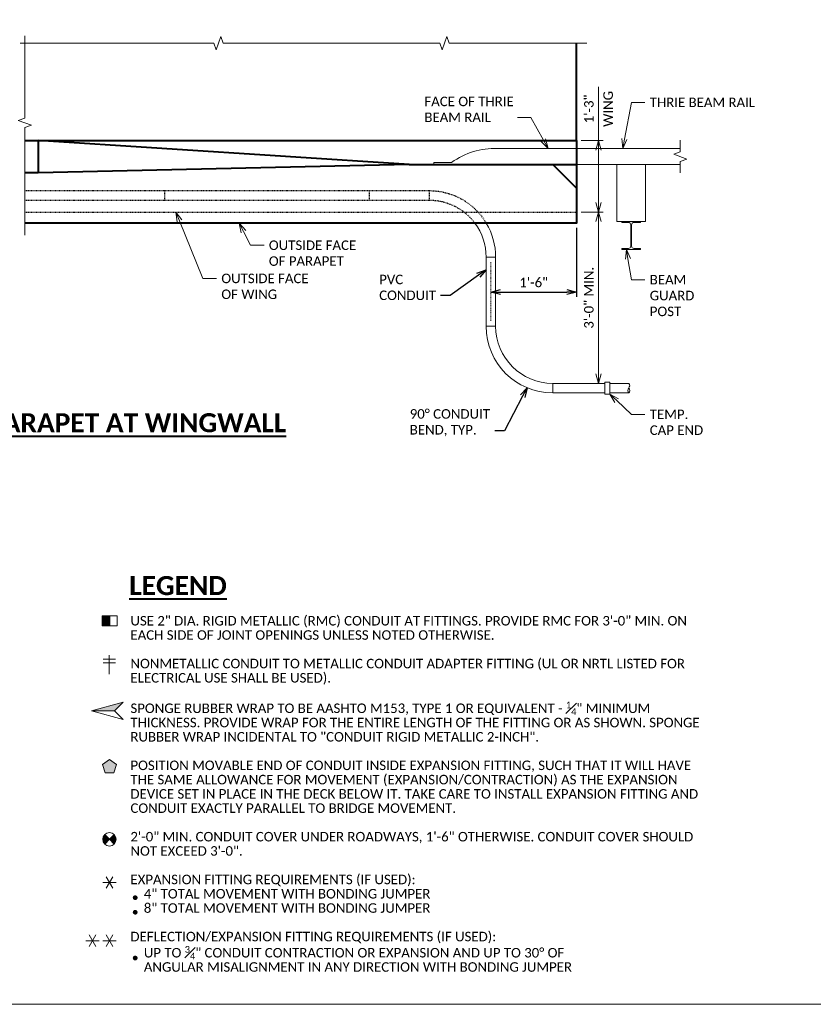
# Model space of a CAD drawing. Extents: x -1659 to 205, y -2368 to -1849.
# Tile 17 of 21: x -389 to -264, y -2368 to -2212. Entities that reach past the tile are written whole.
import ezdxf
from ezdxf import colors
from ezdxf.entities.mleader import LeaderData, LeaderLine
from ezdxf.math import Vec2, Vec3

# ---------------------------------------------------------------- set-up
doc = ezdxf.new("R2010")
doc.units = 0
doc.header["$MEASUREMENT"] = 0
doc.linetypes.add('Wisdot2', pattern=[0.125, 0.0625, -0.0625])
doc.linetypes.add('Wisdot4', pattern=[0.28125, 0.125, -0.0625, 0.03125, -0.0625])
for name, color, linetype, lineweight in [('B_ANNO_BREAK', 7, 'Continuous', 18), ('B_ANNO_DIM', 7, 'Continuous', 18), ('B_ANNO_SYMB', 7, 'Continuous', 18), ('B_ANNO_TEXT', 7, 'Continuous', 18), ('B_ANNO_TEXT_TITLE', 7, 'Continuous', 40), ('B_CNTR', 1, 'Wisdot4', 18), ('B_CONC_PPT', 12, 'Continuous', 40), ('B_CONC_WALL', 1, 'Continuous', 40), ('B_DETAIL', 7, 'Continuous', 18), ('B_DETAIL_HIDDEN', 7, 'Wisdot2', 25), ('B_STEEL', 92, 'Continuous', 18)]:
    doc.layers.add(name, color=color, linetype=linetype, lineweight=lineweight)
doc.layers.add('B_ANNO_NOPLOT', color=47, linetype='Continuous', lineweight=18, plot=False)
doc.styles.add('Annotative', font='calibri.ttf', dxfattribs={"height": 0.0625})
doc.styles.get("Standard").update_dxf_attribs({"font": 'calibri.ttf'})
doc.styles.add('Title', font='calibrib.ttf', dxfattribs={"height": 0.125})
doc.dimstyles.new('Annotative', dxfattribs={"dimscale": 0, "dimtxt": 0.0625, "dimasz": 0.0625, "dimexe": 0.03125, "dimexo": 0.03125, "dimgap": 0.03125, "dimtad": 1, "dimdec": 3, "dimzin": 3, "dimdsep": 46, "dimlunit": 4, "dimtxsty": 'Standard', "dimblk": 'OPEN30', "dimcen": 0.03125, "dimaunit": 1, "dimadec": 0, "dimazin": 3, "dimtfac": 0.75, "dimtdec": 3, "dimtofl": 0, "dimtmove": 0, "dimatfit": 3, "dimldrblk": 'OPEN30', "dimfxl": 1, "dimtfill": 1, "dimfrac": 1, "dimtolj": 1, "dimtzin": 0, "dimarcsym": 0})

# ---------------------------------------------------------------- blocks, each defined once
blk = doc.blocks.new('SYM13')
at = {"layer": 'B_ANNO_SYMB'}
blk.add_hatch(color=256, dxfattribs=at).paths.add_polyline_path([(-3.059658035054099, 0.4702499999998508), (-4.172170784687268, -0.3380378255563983), (-3.747228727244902, -1.64587500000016), (-2.372087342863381, -1.64587500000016), (-1.947145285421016, -0.3380378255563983)])
at = {"layer": 'B_ANNO_SYMB', "flags": 128}
blk.add_lwpolyline([(-3.059658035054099, 0.4702499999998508), (-4.172170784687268, -0.3380378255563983), (-3.747228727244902, -1.64587500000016), (-2.372087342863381, -1.64587500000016), (-1.947145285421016, -0.3380378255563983), (-3.059658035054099, 0.4702499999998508)], dxfattribs=at)
blk = doc.blocks.new('SYM04')
at = {"layer": 'B_ANNO_SYMB'}
h = blk.add_hatch(color=256, dxfattribs=at)
edge = h.paths.add_edge_path()
edge.add_line((-2.24663418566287, -2.080375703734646), (-1.498471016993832, -2.828538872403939))
edge.add_line((-1.498471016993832, -2.828538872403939), (-2.246634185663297, -3.576702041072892))
edge.add_arc((-1.49847101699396, -2.828538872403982), 1.058062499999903, 134.9999999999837, 224.9999999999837, ccw=False)
h = blk.add_hatch(color=256, dxfattribs=at)
edge = h.paths.add_edge_path()
edge.add_line((-0.7503078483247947, -3.576702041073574), (-1.498471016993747, -2.82853887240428))
edge.add_line((-1.498471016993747, -2.82853887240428), (-0.7503078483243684, -2.080375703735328))
edge.add_arc((-1.498471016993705, -2.828538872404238), 1.058062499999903, -45.000000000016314, 44.999999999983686, ccw=False)
at = {"layer": 'B_ANNO_SYMB', "flags": 128}
for points in [[(-2.24663418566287, -2.080375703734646), (-1.498471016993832, -2.828538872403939), (-2.246634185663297, -3.576702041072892), (-2.246634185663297, -3.576702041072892, -0.414213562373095), (-2.24663418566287, -2.080375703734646)], [(-0.7503078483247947, -3.576702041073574), (-1.498471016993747, -2.82853887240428), (-0.7503078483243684, -2.080375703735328), (-0.7503078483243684, -2.080375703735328, -0.414213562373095), (-0.7503078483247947, -3.576702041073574)]]:
    blk.add_lwpolyline(points, format="xyb", dxfattribs=at)
at = {"layer": 'B_ANNO_SYMB'}
blk.add_circle((-1.498471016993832, -2.828538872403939), 1.0580625, dxfattribs=at)
blk = doc.blocks.new('SYM11')
at = {"layer": 'B_ANNO_SYMB'}
blk.add_hatch(color=256, dxfattribs=at).paths.add_polyline_path([(2.870135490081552, -2.08673437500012), (4.06045580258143, -2.08673437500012), (4.06045580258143, -0.4996406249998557), (2.870135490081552, -0.4996406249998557)])
at = {"layer": 'B_ANNO_SYMB', "flags": 128}
for points in [[(5.250776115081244, -0.4996406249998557), (2.870135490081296, -0.4996406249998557), (2.870135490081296, -2.08673437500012), (5.250776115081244, -2.08673437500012), (5.250776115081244, -0.4996406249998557)], [(2.870135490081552, -2.08673437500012), (4.06045580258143, -2.08673437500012), (4.06045580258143, -0.4996406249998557), (2.870135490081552, -0.4996406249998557), (2.870135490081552, -2.08673437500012)]]:
    blk.add_lwpolyline(points, dxfattribs=at)
blk = doc.blocks.new('arrow half solid')
at = {"layer": 'B_ANNO_SYMB'}
h = blk.add_hatch(color=256, dxfattribs=at)
h.dxf.hatch_style = 1
h.paths.add_polyline_path([(1.672456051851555, 1.339773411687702), (-3.338095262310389, -0.002799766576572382), (0.3298828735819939, -0.002799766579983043)])
for p, q in [((-3.338095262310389, -0.002799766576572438), (1.672456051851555, 1.339773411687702)), ((0.329882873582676, -0.002799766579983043), (1.672456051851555, 1.339773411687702)), ((-3.338095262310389, -0.002799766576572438), (0.3298828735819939, -0.002799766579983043)), ((-3.338095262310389, -0.002799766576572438), (1.672456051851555, -1.345372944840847)), ((0.329882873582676, -0.002799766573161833), (1.672456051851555, -1.345372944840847))]:
    blk.add_line(p, q, dxfattribs=at)
at = {"layer": 'B_ANNO_SYMB', "flags": 128}
blk.add_lwpolyline([(1.672456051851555, 1.339773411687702), (-3.338095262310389, -0.002799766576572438), (0.3298828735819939, -0.002799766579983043), (1.672456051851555, 1.339773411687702)], dxfattribs=at)
blk = doc.blocks.new('SYM0813')
at = {"layer": 'B_ANNO_SYMB'}
for p, q in [((-4.117720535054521, -0.9405000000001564), (-2.001595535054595, -0.9405000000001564)), ((-3.588689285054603, -1.856809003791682), (-2.530626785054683, -0.02419099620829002)), ((-2.530626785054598, -1.856809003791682), (-3.588689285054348, -0.02419099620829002))]:
    blk.add_line(p, q, dxfattribs=at)
blk = doc.blocks.new('cross')
at = {"layer": 'B_ANNO_SYMB'}
for p, q in [((-0.9884564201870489, 0.8900265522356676), (0.9881442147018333, 0.8900265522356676)), ((-0.9884564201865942, 0.2966550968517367), (0.9881442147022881, 0.2966550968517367)), ((-0.0001561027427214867, 1.483398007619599), (-0.0001561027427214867, -1.483459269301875))]:
    blk.add_line(p, q, dxfattribs=at)
blk = doc.blocks.new('guardrail post')
at = {"layer": 'B_STEEL'}
for p, q in [((-1.969866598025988, 2.949563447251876), (1.970133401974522, 2.949563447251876)), ((-1.969866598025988, 2.949563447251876), (-1.969866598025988, 2.73456344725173)), ((-1.969866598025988, 2.73456344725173), (-0.5848665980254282, 2.73456344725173)), ((-0.08486659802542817, -2.23543655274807), (-0.08486659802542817, 2.23456344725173)), ((0.0851334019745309, -2.23543655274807), (0.0851334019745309, 2.23456344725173)), ((0.5851334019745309, 2.73456344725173), (1.970133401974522, 2.73456344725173)), ((1.970133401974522, 2.949563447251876), (1.970133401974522, 2.73456344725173)), ((-1.969866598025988, -2.73543655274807), (-0.5848665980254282, -2.73543655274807)), ((-1.969866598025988, -2.950436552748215), (-1.969866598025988, -2.73543655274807)), ((-1.969866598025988, -2.950436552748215), (1.970133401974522, -2.950436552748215)), ((0.5851334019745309, -2.73543655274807), (1.970133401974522, -2.73543655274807)), ((1.970133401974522, -2.950436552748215), (1.970133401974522, -2.73543655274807))]:
    blk.add_line(p, q, dxfattribs=at)
for centre, start, end in [((-0.5848665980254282, 2.23456344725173), 0, 90), ((0.5851334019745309, 2.23456344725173), 90, 180), ((-0.5848665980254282, -2.23543655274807), 270, 0), ((0.5851334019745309, -2.23543655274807), 180, 270)]:
    blk.add_arc(centre, 0.5, start, end, dxfattribs=at)
blk = doc.blocks.new('_Open30')
at = {"color": 0, "linetype": 'ByBlock', "lineweight": -2}
for p, q in [((-1, 0.26794919), (0, 0)), ((0, 0), (-1, -0.26794919)), ((0, 0), (-1, 0))]:
    blk.add_line(p, q, dxfattribs=at)
blk = doc.blocks.new('*D95')
at = {"layer": 'B_ANNO_DIM', "color": 0, "lineweight": -2, "transparency": 16777216}
for p, q in [((-300.7373368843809, -2242.805282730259), (-297.2562047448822, -2242.805282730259)), ((-298.0062047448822, -2244.305282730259), (-298.0062047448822, -2268.315606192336))]:
    blk.add_line(p, q, dxfattribs=at)
at = {"layer": 'Defpoints', "color": 0, "transparency": 16777216}
for p in [(-301.4873368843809, -2242.805282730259), (-298.0062047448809, -2269.815606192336), (-298.0062047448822, -2269.815606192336)]:
    blk.add_point(p, dxfattribs=at)
at = {"layer": 'B_ANNO_DIM', "color": 0, "lineweight": -2, "transparency": 16777216, "xscale": 1.5, "yscale": 1.5, "zscale": 1.5}
for p, rotation in [((-298.0062047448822, -2242.805282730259), 90), ((-298.0062047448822, -2269.815606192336), 270)]:
    blk.add_blockref('_Open30', p, dxfattribs=dict(at, rotation=rotation))
at = {"layer": 'B_ANNO_DIM', "color": 0, "transparency": 16777216, "insert": (-299.5246662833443, -2256.310444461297), "char_height": 1.5, "attachment_point": 5, "rotation": 90, "bg_fill": 3, "box_fill_scale": 1.25, "bg_fill_color": 256, "bg_fill_true_color": 13158600, "bg_fill_transparency": 0}
blk.add_mtext('\\A1;3\'-0" MIN.', dxfattribs=at)
blk = doc.blocks.new('*D116')
at = {"layer": 'B_ANNO_DIM', "color": 0, "lineweight": -2, "transparency": 16777216}
for p, q in [((182.5751001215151, 136.2342784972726), (182.5751001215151, 144.7069708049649)), ((179.8439679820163, 136.2342784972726), (183.3251001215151, 136.2342784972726)), ((182.5751001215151, 126.4443223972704), (182.5751001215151, 134.7342784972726))]:
    blk.add_line(p, q, dxfattribs=at)
at = {"layer": 'Defpoints', "color": 0, "transparency": 16777216}
for p in [(179.0939679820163, 136.2342784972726), (182.5751001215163, 124.9443223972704), (182.5751001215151, 124.9443223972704)]:
    blk.add_point(p, dxfattribs=at)
at = {"layer": 'B_ANNO_DIM', "color": 0, "lineweight": -2, "transparency": 16777216, "xscale": 1.5, "yscale": 1.5, "zscale": 1.5}
for p, rotation in [((182.5751001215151, 136.2342784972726), 90), ((182.5751001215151, 124.9443223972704), 270)]:
    blk.add_blockref('_Open30', p, dxfattribs=dict(at, rotation=rotation))
at = {"layer": 'B_ANNO_DIM', "color": 0, "transparency": 16777216, "char_height": 1.5, "attachment_point": 5, "rotation": 90, "bg_fill": 3, "box_fill_scale": 1.25, "bg_fill_color": 256, "bg_fill_true_color": 13158600, "bg_fill_transparency": 0}
for s, insert in [('\\A1;1\'-3"', (181.0566385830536, 141.2206246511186)), ('\\A1;WING', (184.0924078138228, 141.2206246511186))]:
    blk.add_mtext(s, dxfattribs=dict(at, insert=insert))
blk = doc.blocks.new('*D282')
at = {"layer": 'B_ANNO_DIM', "color": 0, "lineweight": -2, "transparency": 16777216}
for p, q in [((179.0939679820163, 122.4481372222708), (179.0939679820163, 111.5825264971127)), ((167.0939679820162, 112.3325264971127), (177.5939679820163, 112.3325264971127))]:
    blk.add_line(p, q, dxfattribs=at)
at = {"layer": 'Defpoints', "color": 0, "transparency": 16777216}
for p in [(179.0939679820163, 123.1981372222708), (165.5939679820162, 112.3325264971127), (179.0939679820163, 112.3325264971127)]:
    blk.add_point(p, dxfattribs=at)
at = {"layer": 'B_ANNO_DIM', "color": 0, "lineweight": -2, "transparency": 16777216, "xscale": 1.5, "yscale": 1.5, "zscale": 1.5, "rotation": 180}
blk.add_blockref('_Open30', (165.5939679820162, 112.3325264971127), dxfattribs=at)
at = {"layer": 'B_ANNO_DIM', "color": 0, "lineweight": -2, "transparency": 16777216, "xscale": 1.5, "yscale": 1.5, "zscale": 1.5}
blk.add_blockref('_Open30', (179.0939679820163, 112.3325264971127), dxfattribs=at)
at = {"layer": 'B_ANNO_DIM', "color": 0, "transparency": 16777216, "insert": (172.3439679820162, 113.8504111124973), "char_height": 1.5, "attachment_point": 5, "bg_fill": 3, "box_fill_scale": 1.25, "bg_fill_color": 256, "bg_fill_true_color": 13158600, "bg_fill_transparency": 0}
blk.add_mtext('\\A1;1\'-6"', dxfattribs=at)
blk = doc.blocks.new('INS_SS42ELEC_BASE-2')
at = {"layer": 'B_ANNO_BREAK', "flags": 128}
for points in [[(92.08403556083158, 121.3372546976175), (92.08403556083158, 138.2878189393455), (93.11498393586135, 138.6630534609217), (91.05308718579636, 139.4135225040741), (92.08403556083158, 139.7887570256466), (92.08403556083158, 152.776573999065)], [(91.36346366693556, 151.5928184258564), (121.8868836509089, 151.5928184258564), (122.2621181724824, 150.561870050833), (123.0125872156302, 152.6237668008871), (123.3878217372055, 151.5928184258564), (157.5263533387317, 151.5928184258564), (157.9015878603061, 150.561870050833), (158.6520569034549, 152.6237668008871), (159.0272914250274, 151.5928184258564), (180.7284854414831, 151.5928184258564)], [(195.4676548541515, 131.1538281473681), (195.4676548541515, 132.9452547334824), (196.4986032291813, 133.3204892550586), (194.4367064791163, 134.0709582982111), (195.4676548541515, 134.4461928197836), (195.4676548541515, 136.3018620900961)]]:
    blk.add_lwpolyline(points, dxfattribs=at)
at = {"layer": 'B_ANNO_DIM', "const_width": 0.375, "flags": 128}
for points in [[(109.2996264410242, 16.81657066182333, 1), (109.6746264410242, 16.81657066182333, 1)], [(109.2996264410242, 14.52482662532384, 1), (109.6746264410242, 14.52482662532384, 1)], [(109.2996264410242, 7.295927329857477, 1), (109.6746264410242, 7.295927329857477, 1)]]:
    blk.add_lwpolyline(points, format="xyb", close=True, dxfattribs=at)
at = {"layer": 'B_ANNO_NOPLOT', "flags": 128}
blk.add_lwpolyline([(0, 0), (-1.005828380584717e-07, 252.0000000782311), (323.9276625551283, 252.0000001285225), (323.9276625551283, 238.8551612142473), (377.9999998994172, 238.8551612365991), (377.9999999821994, 40.49960530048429), (316.5707527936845, 40.49960528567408), (316.5707528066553, 1.229345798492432e-07)], close=True, dxfattribs=at)
at = {"layer": 'B_CONC_PPT'}
for p, q in [((152.6804079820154, 132.4793872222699), (94.18040798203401, 136.2342784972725)), ((94.18040798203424, 136.2342784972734), (94.18040798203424, 131.1668872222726)), ((152.6804079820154, 132.4793872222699), (94.18040798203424, 131.1668872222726)), ((152.6804079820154, 132.4793872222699), (179.0939679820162, 132.4793872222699)), ((175.3439679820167, 132.4793872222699), (179.0939679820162, 128.7293872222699)), ((94.18040798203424, 131.1668872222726), (92.08403556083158, 131.1668872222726))]:
    blk.add_line(p, q, dxfattribs=at)
at = {"layer": 'B_CONC_PPT', "flags": 128}
blk.add_lwpolyline([(92.08403556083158, 136.2342784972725), (179.0939679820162, 136.2342784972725), (179.0939679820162, 123.1981372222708), (92.08403556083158, 123.1981372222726)], dxfattribs=at)
at = {"layer": 'B_CONC_WALL'}
blk.add_line((179.0939679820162, 136.2342784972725), (179.0939679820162, 151.5928184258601), dxfattribs=at)
at = {"layer": 'B_DETAIL'}
for p, q in [((179.0939679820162, 132.4793872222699), (195.4676548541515, 132.4793872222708)), ((187.3426939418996, 97.93399893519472), (184.3439634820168, 97.93399893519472)), ((187.3451224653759, 96.43400793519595), (184.3439634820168, 96.43400793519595))]:
    blk.add_line(p, q, dxfattribs=at)
at = {"layer": 'B_DETAIL', "flags": 128}
blk.add_lwpolyline([(156.5939679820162, 132.4793872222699), (156.5939679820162, 132.7944277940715), (159.4066936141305, 132.7944277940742, -0.1637708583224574), (166.6218621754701, 134.991213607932), (195.4676548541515, 134.9901264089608)], format="xyb", dxfattribs=at)
blk.add_lwpolyline([(185.4689679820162, 132.4793872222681), (185.4689679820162, 123.4793872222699), (189.9689679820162, 123.4793872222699), (189.9689679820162, 132.4793872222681), (185.4689679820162, 132.4793872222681)], dxfattribs=at)
at = {"layer": 'B_DETAIL'}
blk.add_open_spline([(187.3426939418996, 97.93399893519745), (187.3946741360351, 97.80875471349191), (187.5010125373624, 97.68318982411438), (187.4907136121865, 97.55794896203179), (187.4805094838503, 97.43386088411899), (187.3929198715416, 97.30918099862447), (187.3426939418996, 97.18589952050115), (187.2916252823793, 97.06054952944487), (187.1924738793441, 96.9351995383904), (187.1866732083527, 96.80984954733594), (187.1808725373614, 96.68449955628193), (187.2918635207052, 96.43333453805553), (187.3426939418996, 96.43379957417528), (187.3931499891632, 96.43426118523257), (187.4860888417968, 96.68449955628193), (187.4907136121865, 96.80984954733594), (187.4953383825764, 96.9351995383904), (187.39468502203, 97.06054952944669), (187.3426939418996, 97.18589952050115)], degree=3, knots=[0, 0, 0, 0, 0.1665102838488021, 0.1665102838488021, 0.1665102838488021, 0.3314879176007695, 0.3314879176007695, 0.3314879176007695, 0.4992336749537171, 0.4992336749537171, 0.4992336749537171, 0.6669794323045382, 0.6669794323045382, 0.6669794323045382, 0.8334897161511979, 0.8334897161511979, 0.8334897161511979, 1, 1, 1, 1], dxfattribs=at)
at = {"layer": 'B_DETAIL_HIDDEN'}
blk.add_line((92.08403556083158, 124.9443223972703), (179.0939679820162, 124.9443223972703), dxfattribs=at)
for name, p in [('SYM11', (101.4067019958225, 61.76435138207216)), ('cross', (105.4079092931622, 53.55872911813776)), ('arrow half solid', (105.913368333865, 46.28979979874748)), ('SYM13', (108.4831043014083, 38.15832687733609)), ('SYM04', (106.9219172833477, 28.8547737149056)), ('SYM0813', (108.4831043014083, 20.15208700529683)), ('SYM0813', (105.8044811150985, 10.96680352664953)), ('SYM0813', (108.4831043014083, 10.96680352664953))]:
    blk.add_blockref(name, p)
at = {"layer": 'B_DETAIL', "xscale": 0.75, "yscale": 0.75, "zscale": 0.75}
blk.add_blockref('guardrail post', (187.7188679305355, 121.2672146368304), dxfattribs=at)
at = {"layer": 'B_ANNO_TEXT', "insert": (108.7363578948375, 61.2463696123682), "char_height": 1.5, "width": 90.88843584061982, "attachment_point": 1, "line_spacing_factor": 0.9, "style": 'Annotative'}
blk.add_mtext('\\A1;USE 2" DIA. RIGID METALLIC (RMC) CONDUIT AT FITTINGS. PROVIDE RMC FOR 3\'-0" MIN. ON EACH SIDE OF JOINT OPENINGS UNLESS NOTED OTHERWISE.\\P\\PNONMETALLIC CONDUIT TO METALLIC CONDUIT ADAPTER FITTING (UL OR NRTL LISTED FOR ELECTRICAL USE SHALL BE USED).\\P\\PSPONGE RUBBER WRAP TO BE AASHTO M153, TYPE 1 OR EQUIVALENT - {\\H0.7x;\\S1#4;}" MINIMUM THICKNESS. PROVIDE WRAP FOR THE ENTIRE LENGTH OF THE FITTING OR AS SHOWN. SPONGE RUBBER WRAP INCIDENTAL TO "CONDUIT RIGID METALLIC 2-INCH".\\P\\PPOSITION MOVABLE END OF CONDUIT INSIDE EXPANSION FITTING, SUCH THAT IT WILL HAVE THE SAME ALLOWANCE FOR MOVEMENT (EXPANSION/CONTRACTION) AS THE EXPANSION DEVICE SET IN PLACE IN THE DECK BELOW IT. TAKE CARE TO INSTALL EXPANSION FITTING AND CONDUIT EXACTLY PARALLEL TO BRIDGE MOVEMENT.\\P\\P2\'-0" MIN. CONDUIT COVER UNDER ROADWAYS, 1\'-6" OTHERWISE. CONDUIT COVER SHOULD NOT EXCEED 3\'-0".\\P\\PEXPANSION FITTING REQUIREMENTS (IF USED):\\P    4" TOTAL MOVEMENT WITH BONDING JUMPER\\P    8" TOTAL MOVEMENT WITH BONDING JUMPER\\P\\PDEFLECTION/EXPANSION FITTING REQUIREMENTS (IF USED):\\P    UP TO {\\H0.7x;\\S3#4;}" CONDUIT CONTRACTION OR EXPANSION AND UP TO 30° OF\\P    ANGULAR MISALIGNMENT IN ANY DIRECTION WITH BONDING JUMPER', dxfattribs=at)
at = {"layer": 'B_ANNO_TEXT_TITLE', "char_height": 3, "attachment_point": 1, "style": 'Title'}
for s, insert, width in [('\\A1;\\pxqc;{\\LPLAN OF PARAPET AT WINGWALL}', (51.09997706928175, 93.23080738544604), 99.6337617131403), ('{\\LLEGEND}', (108.5521360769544, 67.54141774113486), 20.80906174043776)]:
    blk.add_mtext(s, dxfattribs=dict(at, insert=insert, width=width))
at = {"layer": 'B_ANNO_DIM'}
ml = blk.add_multileader_mtext('Standard', dxfattribs=at)
ml.set_content('FACE OF THRIE\\PBEAM RAIL', color=256)
ml.set_leader_properties()
ml.set_arrow_properties(name='OPEN30')
ml.build(insert=Vec2(0, 0))
ml.multileader.update_dxf_attribs({"text_right_attachment_type": 3, "dogleg_length": 0.0625, "arrow_head_size": 1.5, "scale": 24})
ctx = ml.context
ctx.base_point, ctx.scale, ctx.char_height, ctx.arrow_head_size, ctx.landing_gap_size, ctx.plane_origin = Vec3(154.3573056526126, 142.4023938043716), 24, 1.5, 1.5, 0.75, Vec3(175.9918370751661, 134.9908604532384)
ctx.right_attachment = 3
notes = []
notes.append((ctx, [(0, (1, 1, 0), (171.2761518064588, 139.8873938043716), (-1, 0), 1.5, [(0, [(174.611589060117, 134.9908604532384), (171.8730662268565, 139.8873938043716), (171.5964650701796, 139.8873938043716)], 0, [])])]))
ctx.mtext.insert, ctx.mtext.flow_direction = Vec3(155.1073056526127, 143.1558553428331), 5
ml = blk.add_multileader_mtext('Standard', dxfattribs=at)
ml.set_content('THRIE BEAM RAIL', color=256)
ml.set_leader_properties()
ml.set_arrow_properties(name='OPEN30')
ml.build(insert=Vec2(0, 0))
ml.multileader.update_dxf_attribs({"text_right_attachment_type": 3, "dogleg_length": 0.0625, "arrow_head_size": 1.5, "scale": 24})
ctx = ml.context
ctx.base_point, ctx.scale, ctx.char_height, ctx.arrow_head_size, ctx.landing_gap_size, ctx.plane_origin = Vec3(189.9030552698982, 142.2524693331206), 24, 1.5, 1.5, 0.75, Vec3(184.3439634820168, 145.4505028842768)
ctx.right_attachment = 3
notes.append((ctx, [(0, (1, 1, 0), (188.4030552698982, 142.2524693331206), (1, 0), 1.5, [(0, [(186.3884881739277, 134.9905149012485), (187.7490143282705, 142.2524693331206), (187.9652455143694, 142.2524693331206)], 0, [])])]))
ctx.mtext.insert, ctx.mtext.flow_direction = Vec3(190.6530552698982, 143.0059308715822), 5
ml = blk.add_multileader_mtext('Standard', dxfattribs=at)
ml.set_content('OUTSIDE FACE\\POF WING', color=256)
ml.set_leader_properties()
ml.set_arrow_properties(name='OPEN30')
ml.build(insert=Vec2(0, 0))
ml.multileader.update_dxf_attribs({"text_right_attachment_type": 3, "dogleg_length": 0.0625, "arrow_head_size": 1.5, "scale": 24})
ctx = ml.context
ctx.base_point, ctx.scale, ctx.char_height, ctx.arrow_head_size, ctx.landing_gap_size, ctx.plane_origin = Vec3(122.3201793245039, 114.4787171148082), 24, 1.5, 1.5, 0.75, Vec3(116.7610875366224, 117.6767506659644)
ctx.right_attachment = 3
notes.append((ctx, [(0, (1, 1, 0), (120.8201793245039, 114.4787171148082), (1, 0), 1.5, [(0, [(115.8959391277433, 124.9443223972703), (120.1661383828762, 114.4787171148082), (120.382369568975, 114.4787171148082)], 0, [])])]))
ctx.mtext.insert, ctx.mtext.flow_direction = Vec3(123.0701793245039, 115.2396786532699), 5
ml = blk.add_multileader_mtext('Standard', dxfattribs=at)
ml.set_content('OUTSIDE FACE\\POF PARAPET', color=256)
ml.set_leader_properties()
ml.set_arrow_properties(name='OPEN30')
ml.build(insert=Vec2(0, 0))
ml.multileader.update_dxf_attribs({"text_right_attachment_type": 3, "dogleg_length": 0.0625, "arrow_head_size": 1.5, "scale": 24})
ctx = ml.context
ctx.base_point, ctx.scale, ctx.char_height, ctx.arrow_head_size, ctx.landing_gap_size, ctx.plane_origin = Vec3(129.8212082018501, 119.7151170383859), 24, 1.5, 1.5, 0.75, Vec3(124.2621164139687, 122.9131505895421)
ctx.right_attachment = 3
notes.append((ctx, [(0, (1, 1, 0), (128.3212082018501, 119.7151170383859), (1, 0), 1.5, [(0, [(125.8783635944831, 123.1981372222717), (127.6671672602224, 119.7151170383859), (127.8833984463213, 119.7151170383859)], 0, [])])]))
ctx.mtext.insert, ctx.mtext.flow_direction = Vec3(130.5712082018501, 120.4760785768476), 5
ml = blk.add_multileader_mtext('Standard', dxfattribs=at)
ml.set_content('BEAM\\PGUARD\\PPOST', color=256)
ml.set_leader_properties()
ml.set_arrow_properties(name='OPEN30')
ml.build(insert=Vec2(0, 0))
ml.multileader.update_dxf_attribs({"text_right_attachment_type": 3, "dogleg_length": 0.0625, "arrow_head_size": 1.5, "scale": 24})
ctx = ml.context
ctx.base_point, ctx.scale, ctx.char_height, ctx.arrow_head_size, ctx.landing_gap_size, ctx.plane_origin = Vec3(189.9030552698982, 114.2790236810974), 24, 1.5, 1.5, 0.75, Vec3(184.3439634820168, 117.4770572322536)
ctx.right_attachment = 3
notes.append((ctx, [(0, (1, 1, 0), (188.4030552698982, 114.2790236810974), (1, 0), 1.5, [(0, [(186.9735438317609, 119.0543872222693), (187.7490143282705, 114.2790236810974), (187.9652455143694, 114.2790236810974)], 0, [])])]))
ctx.mtext.insert, ctx.mtext.flow_direction = Vec3(190.6530552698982, 115.0399852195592), 5
ml = blk.add_multileader_mtext('Standard', dxfattribs=at)
ml.set_content('TEMP.\\PCAP END', color=256)
ml.set_leader_properties()
ml.set_arrow_properties(name='OPEN30')
ml.build(insert=Vec2(0, 0))
ml.multileader.update_dxf_attribs({"text_right_attachment_type": 3, "dogleg_length": 0.0625, "arrow_head_size": 1.5, "scale": 24})
ctx = ml.context
ctx.base_point, ctx.scale, ctx.char_height, ctx.arrow_head_size, ctx.landing_gap_size, ctx.plane_origin = Vec3(189.9030552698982, 93.04905141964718), 24, 1.5, 1.5, 0.75, Vec3(184.3439634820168, 96.24708497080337)
ctx.right_attachment = 3
notes.append((ctx, [(0, (1, 1, 0), (188.4030552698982, 93.04905141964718), (1, 0), 1.5, [(0, [(184.3439634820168, 96.24708497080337), (187.7490143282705, 93.04905141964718), (187.9652455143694, 93.04905141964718)], 0, [])])]))
ctx.mtext.insert, ctx.mtext.flow_direction = Vec3(190.6530552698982, 93.80828218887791), 5
for ctx, leaders in notes:
    for number, flags, end, landing, length, lines in leaders:
        leader = LeaderData()
        leader.index, (leader.has_last_leader_line, leader.has_dogleg_vector, leader.attachment_direction) = number, flags
        leader.last_leader_point, leader.dogleg_vector, leader.dogleg_length = Vec3(end), Vec3(landing), length
        for number, points, colour, breaks in lines:
            line = LeaderLine()
            line.index, line.vertices, line.color, line.breaks = number, Vec3.list(points), colors.encode_raw_color(colour), breaks
            leader.lines.append(line)
        ctx.leaders.append(leader)
dim = blk.add_linear_dim(base=(182.5751001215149, 97.9339989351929), p1=(179.0939679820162, 124.9443223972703), p2=(182.5751001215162, 97.93399893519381), angle=90, text='<> MIN.', dimstyle='Annotative', override={"dimlfac": 1.333}, dxfattribs=at)
dim.commit()
dim.dimension.update_dxf_attribs({"geometry": '*D95', "text_midpoint": (181.0566385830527, 111.4391606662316), "insert": (480.581304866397, 2367.749605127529)})
dim = blk.add_linear_dim(base=(182.5751001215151, 124.9443223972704), p1=(179.0939679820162, 136.2342784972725), p2=(182.5751001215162, 124.9443223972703), angle=90, text='<>\\XWING', dimstyle='Annotative', override={"dimlfac": 1.333}, dxfattribs=at)
dim.commit()
dim.dimension.update_dxf_attribs({"geometry": '*D116', "text_midpoint": (182.5751001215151, 141.2206246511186), "dimtype": 128})
blk = doc.blocks.new('*U281')
at = {"layer": 'B_ANNO_NOPLOT', "flags": 128}
blk.add_lwpolyline([(1.806012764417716e-14, 0), (-1.00582819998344e-07, 252.0000000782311), (323.9276625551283, 252.0000001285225), (323.9276625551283, 238.8551612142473), (377.9999998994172, 238.8551612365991), (377.9999999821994, 40.49960530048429), (316.5707527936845, 40.49960528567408), (316.5707528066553, 1.229345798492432e-07)], close=True, dxfattribs=at)
at = {"layer": 'B_CNTR'}
blk.add_line((165.5939679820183, 117.0571238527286), (165.5939679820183, 107.7479538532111), dxfattribs=at)
at = {"layer": 'B_DETAIL'}
for p, q in [((164.84396798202, 117.8423502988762), (166.3439679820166, 117.8423502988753)), ((166.3439679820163, 106.9344526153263), (164.8439679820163, 106.9344526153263)), ((175.3439679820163, 96.43445261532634), (175.3439679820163, 97.93445261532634)), ((187.3426939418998, 97.93445261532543), (184.3439634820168, 97.93445261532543)), ((187.3451224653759, 96.43446161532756), (184.3439634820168, 96.43446161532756))]:
    blk.add_line(p, q, dxfattribs=at)
at = {"layer": 'B_DETAIL', "flags": 128}
for points in [[(183.5939679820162, 96.43445261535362), (175.3439679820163, 96.43445261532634, -0.414213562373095), (164.8439679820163, 106.9344526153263), (164.84396798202, 117.8423502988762, 0.1607060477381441), (163.0769166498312, 123.1981372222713)], [(164.8753325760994, 123.1981372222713, -0.1346225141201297), (166.3439679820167, 117.8423502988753), (166.3439679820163, 106.9344526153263, 0.414213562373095), (175.3439679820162, 97.93445261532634), (183.5939679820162, 97.93445261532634)]]:
    blk.add_lwpolyline(points, format="xyb", dxfattribs=at)
blk.add_lwpolyline([(184.3439634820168, 96.24695824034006), (183.5939679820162, 96.24695824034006), (183.5939679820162, 98.12194699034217), (184.3439634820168, 98.12194699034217), (184.3439634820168, 96.24695824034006)], dxfattribs=at)
at = {"layer": 'B_DETAIL'}
blk.add_open_spline([(187.3426939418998, 97.93445261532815), (187.3946741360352, 97.80920839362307), (187.5010125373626, 97.68364350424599), (187.4907136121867, 97.55840264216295), (187.4805094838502, 97.4343145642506), (187.3929198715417, 97.30963467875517), (187.3426939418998, 97.18635320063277), (187.2916252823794, 97.06100320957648), (187.192473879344, 96.93565321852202), (187.1866732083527, 96.81030322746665), (187.1808725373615, 96.6849532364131), (187.2918635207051, 96.43378821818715), (187.3426939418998, 96.4342532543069), (187.3931499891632, 96.43471486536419), (187.4860888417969, 96.6849532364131), (187.4907136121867, 96.81030322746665), (187.4953383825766, 96.93565321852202), (187.3946850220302, 97.0610032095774), (187.3426939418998, 97.18635320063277)], degree=3, knots=[0, 0, 0, 0, 0.1665102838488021, 0.1665102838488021, 0.1665102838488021, 0.3314879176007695, 0.3314879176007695, 0.3314879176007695, 0.4992336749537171, 0.4992336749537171, 0.4992336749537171, 0.6669794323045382, 0.6669794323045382, 0.6669794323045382, 0.8334897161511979, 0.8334897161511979, 0.8334897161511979, 1, 1, 1, 1], dxfattribs=at)
at = {"layer": 'B_DETAIL_HIDDEN', "ltscale": 0.25}
for p, q in [((114.0876342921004, 128.341243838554), (114.0876342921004, 126.8423502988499)), ((146.4288639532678, 126.8430472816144), (146.4288639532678, 128.3422218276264)), ((155.84396798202, 128.3423502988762), (155.84396798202, 126.8423502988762))]:
    blk.add_line(p, q, dxfattribs=at)
at = {"layer": 'B_DETAIL_HIDDEN', "ltscale": 0.75, "flags": 128}
for points in [[(92.08403556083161, 128.3406338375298), (155.84396798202, 128.3424828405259, -0.2648277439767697), (164.875411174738, 123.1981372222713)], [(92.08403556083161, 126.8423502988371), (155.84396798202, 126.8424828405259, -0.2376904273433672), (163.0770147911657, 123.1981372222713)]]:
    blk.add_lwpolyline(points, format="xyb", dxfattribs=at)
at = {"layer": 'B_ANNO_DIM'}
ml = blk.add_multileader_mtext('Standard', dxfattribs=at)
ml.set_content('PVC\\PCONDUIT', color=256)
ml.set_leader_properties()
ml.set_arrow_properties(name='OPEN30')
ml.build(insert=Vec2(0, 0))
ml.multileader.update_dxf_attribs({"text_right_attachment_type": 3, "dogleg_length": 0.0625, "arrow_head_size": 1.5, "scale": 24})
ctx = ml.context
ctx.base_point, ctx.scale, ctx.char_height, ctx.arrow_head_size, ctx.landing_gap_size, ctx.plane_origin = Vec3(147.2274585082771, 114.3148625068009), 24, 1.5, 1.5, 0.75, Vec3(134.5543598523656, 111.1706599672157)
ctx.right_attachment = 3
notes = []
notes.append((ctx, [(1, (1, 1, 0), (159.1651508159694, 111.7883240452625), (-1, 0), 1.5, [(1, [(164.8439679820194, 115.8692947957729)], 0, [])])]))
ctx.mtext.insert, ctx.mtext.flow_direction = Vec3(147.9774585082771, 115.0758240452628), 5
ml = blk.add_multileader_mtext('Standard', dxfattribs=at)
ml.set_content('90%%D CONDUIT\\PBEND, TYP.', color=256)
ml.set_leader_properties()
ml.set_arrow_properties(name='OPEN30')
ml.build(insert=Vec2(0, 0))
ml.multileader.update_dxf_attribs({"text_right_attachment_type": 3, "dogleg_length": 0.0625, "arrow_head_size": 1.5, "scale": 24})
ctx = ml.context
ctx.base_point, ctx.scale, ctx.char_height, ctx.arrow_head_size, ctx.landing_gap_size, ctx.plane_origin = Vec3(152.0461660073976, 92.95111169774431), 24, 1.5, 1.5, 0.75, Vec3(143.1207596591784, 89.81844761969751)
ctx.right_attachment = 3
notes.append((ctx, [(1, (1, 1, 0), (167.7315506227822, 90.43611169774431), (-1, 0), 1.5, [(1, [(171.3004759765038, 97.24424248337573)], 0, [])])]))
ctx.mtext.insert, ctx.mtext.flow_direction = Vec3(152.7961660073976, 93.86841939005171), 5
for ctx, leaders in notes:
    for number, flags, end, landing, length, lines in leaders:
        leader = LeaderData()
        leader.index, (leader.has_last_leader_line, leader.has_dogleg_vector, leader.attachment_direction) = number, flags
        leader.last_leader_point, leader.dogleg_vector, leader.dogleg_length = Vec3(end), Vec3(landing), length
        for number, points, colour, breaks in lines:
            line = LeaderLine()
            line.index, line.vertices, line.color, line.breaks = number, Vec3.list(points), colors.encode_raw_color(colour), breaks
            leader.lines.append(line)
        ctx.leaders.append(leader)
dim = blk.add_linear_dim(base=(179.0939679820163, 112.3325264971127), p1=(165.5939679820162, 112.3325264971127), p2=(179.0939679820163, 123.1981372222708), dimstyle='Annotative', override={"dimlfac": 1.333}, dxfattribs=at)
dim.commit()
dim.dimension.update_dxf_attribs({"geometry": '*D282', "text_midpoint": (172.3439679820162, 113.8504111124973)})

msp = doc.modelspace()

# ---------------------------------------------------------------- block references
at = {"layer": 'B_ANNO_DIM'}
msp.add_blockref('INS_SS42ELEC_BASE-2', (-480.581304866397, -2367.749605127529), dxfattribs=at)

# ---------------------------------------------------------------- next in the draw order: block references
msp.add_blockref('*U281', (-480.581304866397, -2367.749605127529))

doc.saveas('drawing.dxf')
